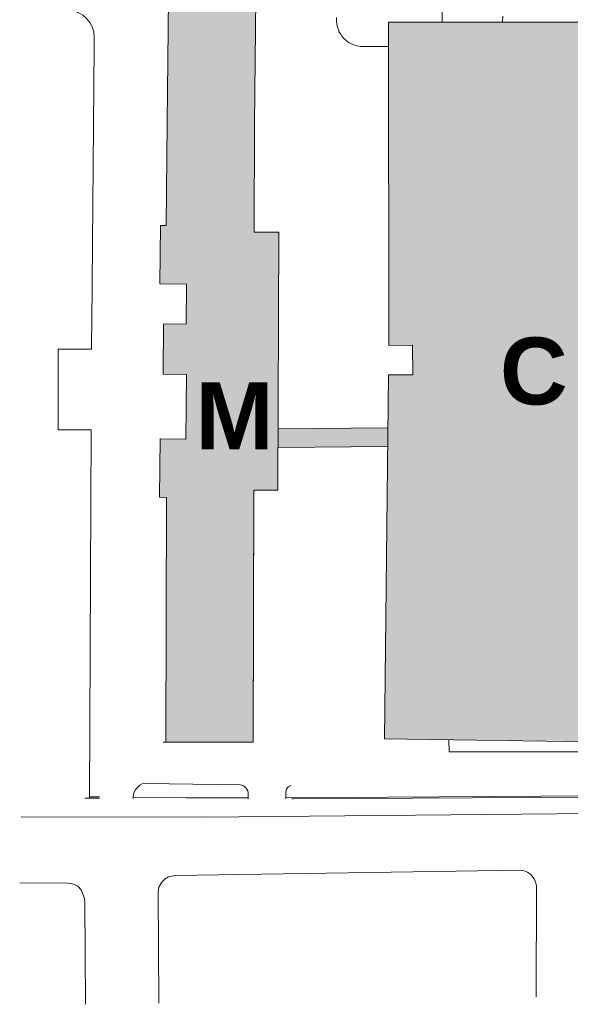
# Model space of a CAD drawing. Header units: metres. Extents: x -15 to 143, y -45 to 47.
# Tile 8 of 41: x 47.03 to 48.67, y 26 to 28.93. Entities that reach past the tile are written whole.
import ezdxf

# ---------------------------------------------------------------- set-up
doc = ezdxf.new("R2010")
doc.units = ezdxf.units.M
doc.header["$LTSCALE"] = 0.0125
doc.linetypes.add('STRICHLINIE2', pattern=[0.375, 0.25, -0.125])
doc.layers.add('A_VDK__6', color=4, linetype='STRICHLINIE2')
doc.layers.add('LP_Ü_PLAN', color=7, linetype='Continuous', lineweight=0)
doc.styles.add('HausBez', font='arialbd.ttf')

# ---------------------------------------------------------------- blocks, each defined once
blk = doc.blocks.new('Ü_Plan_F')
at = {"layer": 'LP_Ü_PLAN', "lineweight": 0}
h = blk.add_hatch(color=9, dxfattribs=at)
h.dxf.hatch_style = 1
h.paths.add_polyline_path([(0.5856, 3.1592), (0.5823, 2.8525), (0.5659, 2.8526), (0.564, 2.6785), (0.6435, 2.6776), (0.6422, 2.5577), (0.5749, 2.5584), (0.5733, 2.4084), (0.643, 2.4076), (0.641, 2.2153), (0.5646, 2.2162), (0.5627, 2.0415), (0.5832, 2.0413), (0.5818, 1.311), (0.8419, 1.311), (0.8434, 2.0624), (0.9158, 2.0623), (0.918, 2.8323), (0.845, 2.8324), (0.8456, 3.1564), (0.8504, 3.6064), (0.5905, 3.6092)])
h = blk.add_hatch(color=9, dxfattribs=at)
h.dxf.hatch_style = 1
h.paths.add_polyline_path([(1.8237, 1.3144), (2.1181, 1.3082), (2.1178, 1.7523), (2.1181, 1.7526), (2.1271, 2.9433), (2.1149, 2.9313), (2.1149, 2.9304), (1.8396, 2.9325), (1.8393, 3.4583), (1.2451, 3.4585), (1.2459, 2.4946), (1.3172, 2.4952), (1.3174, 2.4064), (1.2451, 2.4065), (1.2335, 1.3215)])
blk.add_hatch(color=256, dxfattribs=at).paths.add_polyline_path([(1.2428, 2.193), (1.2434, 2.2486), (0.9163, 2.246), (0.9163, 2.1904)])
h = blk.add_hatch(color=9, dxfattribs=at)
h.dxf.hatch_style = 1
h.paths.add_polyline_path([(1.2428, 2.193), (1.2434, 2.2486), (0.9163, 2.246), (0.9163, 2.1904)])
at = {"layer": 'LP_Ü_PLAN', "color": 250, "lineweight": 0}
for p, q in [((0.5905, 3.6092), (0.5856, 3.1592)), ((0.8456, 3.1564), (0.8504, 3.6064)), ((1.8393, 3.4583), (1.2451, 3.4585)), ((1.2451, 3.4585), (1.2459, 2.4946)), ((0.5856, 3.1592), (0.5823, 2.8525)), ((0.845, 2.8324), (0.8456, 3.1564)), ((0.5659, 2.8526), (0.564, 2.6785)), ((0.5823, 2.8525), (0.5659, 2.8526)), ((0.918, 2.8323), (0.845, 2.8324)), ((0.9158, 2.0623), (0.918, 2.8323)), ((0.9158, 2.0623), (0.918, 2.8323)), ((0.564, 2.6785), (0.6435, 2.6776)), ((0.6435, 2.6776), (0.6422, 2.5577)), ((0.5749, 2.5584), (0.5733, 2.4084)), ((0.6422, 2.5577), (0.5749, 2.5584)), ((0.6422, 2.5577), (0.5749, 2.5584)), ((1.2459, 2.4946), (1.3172, 2.4952)), ((1.3172, 2.4952), (1.3174, 2.4064)), ((0.5733, 2.4084), (0.643, 2.4076)), ((0.643, 2.4076), (0.641, 2.2153)), ((1.2451, 2.4065), (1.2335, 1.3215)), ((1.3174, 2.4064), (1.2451, 2.4065)), ((1.2434, 2.2486), (0.9163, 2.246)), ((0.5646, 2.2162), (0.5627, 2.0415)), ((0.641, 2.2153), (0.5646, 2.2162)), ((1.2428, 2.193), (0.9162, 2.1904)), ((0.8419, 1.311), (0.8434, 2.0624)), ((0.8419, 1.311), (0.8434, 2.0624)), ((0.8426, 1.6741), (0.8434, 2.0596)), ((0.8434, 2.0624), (0.9158, 2.0623)), ((0.8434, 2.0596), (0.8434, 2.0624)), ((0.8434, 2.0624), (0.9158, 2.0623)), ((0.5627, 2.0415), (0.5832, 2.0413)), ((0.5832, 2.0413), (0.5818, 1.311)), ((0.8419, 1.311), (0.8426, 1.6741)), ((1.2335, 1.3215), (2.1181, 1.3082)), ((0.5818, 1.311), (0.8419, 1.311)), ((0.5818, 1.311), (0.8419, 1.311))]:
    blk.add_line(p, q, dxfattribs=at)
at = {"layer": 'LP_Ü_PLAN', "color": 253, "lineweight": 0}
for p, q in [((1.405, 3.5231), (1.4049, 3.4584)), ((1.0901, 3.4608), (1.0901, 3.4722)), ((1.5854, 3.4584), (1.5865, 3.4762)), ((1.091, 3.4524), (1.0901, 3.4608)), ((1.093, 3.444), (1.091, 3.4524)), ((1.0959, 3.4357), (1.093, 3.444)), ((0.368, 3.4133), (0.3677, 3.3862)), ((1.0986, 3.4291), (1.0959, 3.4357)), ((1.1019, 3.4234), (1.0986, 3.4291)), ((1.1064, 3.4165), (1.1019, 3.4234)), ((1.1118, 3.4103), (1.1064, 3.4165)), ((1.1186, 3.4037), (1.1118, 3.4103)), ((0.3677, 3.3862), (0.3609, 2.5607)), ((1.1263, 3.3979), (1.1186, 3.4037)), ((1.1327, 3.3946), (1.1263, 3.3979)), ((1.1418, 3.3907), (1.1327, 3.3946)), ((1.1517, 3.3877), (1.1418, 3.3907)), ((1.1611, 3.3862), (1.1517, 3.3877)), ((1.2452, 3.3858), (1.1611, 3.3862)), ((0.3609, 2.5607), (0.3608, 2.5507)), ((0.3608, 2.5507), (0.3604, 2.5207)), ((0.3604, 2.5207), (0.3603, 2.483)), ((0.3603, 2.483), (0.2603, 2.483)), ((0.2603, 2.483), (0.2603, 2.243)), ((0.2603, 2.253), (0.2603, 2.243)), ((0.2603, 2.243), (0.3591, 2.243)), ((0.2603, 2.243), (0.3591, 2.243)), ((0.3591, 2.243), (0.354, 1.1446)), ((0.3591, 2.243), (0.354, 1.1446)), ((0.5738, 1.311), (0.5818, 1.311)), ((1.4259, 1.2821), (1.4251, 1.3192)), ((1.4259, 1.2821), (2.3537, 1.2821)), ((0.4939, 1.1726), (0.4989, 1.1783)), ((0.4989, 1.1783), (0.5044, 1.1829)), ((0.5044, 1.1829), (0.5111, 1.1864)), ((0.5111, 1.1864), (0.5206, 1.188)), ((0.5206, 1.188), (0.8036, 1.1838)), ((0.8036, 1.1838), (0.8096, 1.1826)), ((0.8096, 1.1826), (0.8127, 1.1807)), ((0.8127, 1.1807), (0.8166, 1.1779)), ((0.8166, 1.1779), (0.8206, 1.1743)), ((0.9417, 1.172), (0.9441, 1.1754)), ((0.9441, 1.1754), (0.9464, 1.1778)), ((0.9464, 1.1778), (0.9497, 1.1801)), ((0.9497, 1.1801), (0.9539, 1.1819)), ((0.384, 1.1484), (0.354, 1.1484)), ((0.4845, 1.1479), (0.4864, 1.1594)), ((0.4845, 1.1432), (0.4845, 1.1479)), ((0.642, 1.1453), (0.4845, 1.147)), ((0.4864, 1.1594), (0.4904, 1.1683)), ((0.4904, 1.1683), (0.4939, 1.1726)), ((0.6419, 1.1453), (0.8271, 1.1455)), ((0.8206, 1.1743), (0.8235, 1.1705)), ((0.8235, 1.1705), (0.8256, 1.1658)), ((0.8256, 1.1658), (0.8266, 1.1612)), ((0.8266, 1.1612), (0.8272, 1.1422)), ((0.9393, 1.1417), (0.9395, 1.1624)), ((0.9394, 1.1454), (4.3703, 1.1666)), ((0.9395, 1.1624), (0.9417, 1.172)), ((0.9609, 1.1417), (4.3703, 1.1628)), ((0.354, 1.1446), (0.34, 1.1446)), ((0.354, 1.1446), (0.34, 1.1446)), ((0.384, 1.1442), (0.354, 1.1446)), ((0.9575, 1.1417), (0.9609, 1.1417)), ((0.1502, 1.0888), (0.6934, 1.0878)), ((0.6934, 1.0878), (1.9539, 1.0996)), ((0.5895, 0.9092), (0.5995, 0.9114)), ((0.5995, 0.9114), (0.6095, 0.9131)), ((0.6095, 0.9131), (1.6398, 0.929)), ((1.6398, 0.929), (1.6498, 0.9271)), ((1.6498, 0.9271), (1.6597, 0.923)), ((1.6597, 0.923), (1.6696, 0.9161)), ((1.6696, 0.9161), (1.6795, 0.9035)), ((0.1461, 0.8915), (0.2893, 0.891)), ((0.2893, 0.891), (0.2993, 0.8897)), ((0.2993, 0.8897), (0.3092, 0.8871)), ((0.3092, 0.8871), (0.3192, 0.8813)), ((0.3192, 0.8813), (0.3291, 0.8708)), ((0.5611, 0.8783), (0.5693, 0.8936)), ((0.5693, 0.8936), (0.5794, 0.9033)), ((0.5794, 0.9033), (0.5895, 0.9092)), ((1.6795, 0.9035), (1.6837, 0.8947)), ((1.6837, 0.8947), (1.6864, 0.883)), ((1.6864, 0.883), (1.685, 0.5521)), ((0.3291, 0.8708), (0.3388, 0.8448)), ((0.559, 0.8631), (0.5611, 0.8783)), ((0.5604, 0.533), (0.559, 0.8631)), ((0.3388, 0.8448), (0.3399, 0.8353)), ((0.3399, 0.8353), (0.3421, 0.5293))]:
    blk.add_line(p, q, dxfattribs=at)
blk.add_ellipse((0.288, 3.4141), major_axis=(-0.0566, 0.0566), ratio=1, start_param=3.916257, end_param=5.479008, dxfattribs=at)
at = {"layer": 'LP_Ü_PLAN', "color": 7, "lineweight": 0, "style": 'HausBez'}
for s, p in [('C', (1.5774, 2.3181)), ('M', (0.6697, 2.1843))]:
    blk.add_text(s, height=0.2, dxfattribs=at).set_placement(p)

msp = doc.modelspace()

# ---------------------------------------------------------------- block references
at = {"layer": 'A_VDK__6', "linetype": 'Continuous'}
msp.add_blockref('Ü_Plan_F', (46.8862, 25.4677), dxfattribs=at)

doc.saveas('drawing.dxf')
